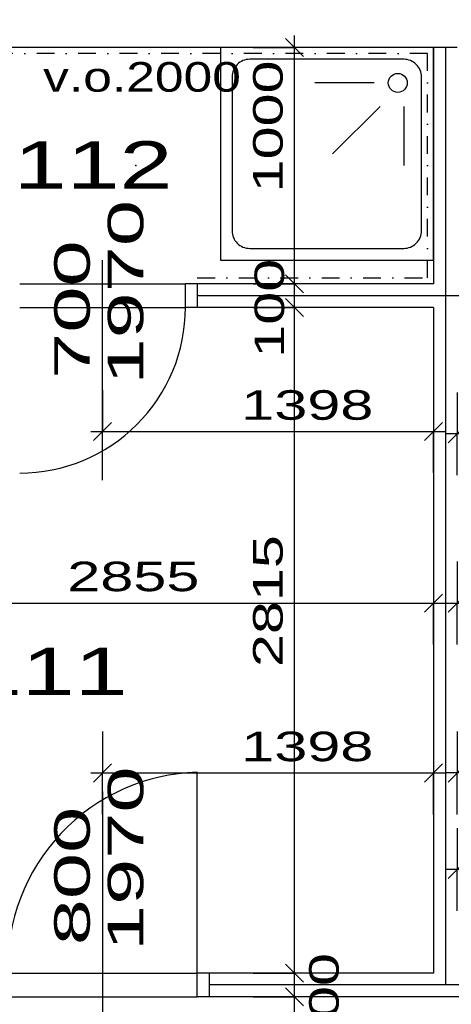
# Model space of a CAD drawing. Extents: x -196363 to 396902, y -489949 to -260582.
# Tile 183 of 256: x 217773 to 219595, y -380715 to -376551. Entities that reach past the tile are written whole.
import ezdxf

# ---------------------------------------------------------------- set-up
doc = ezdxf.new("R2010")
doc.units = 0
doc.header["$MEASUREMENT"] = 0
doc.linetypes.add('DOTDASH', pattern=[1, 0.3, -0.2, 0, -0.2, 0.3])
for name, color, linetype in [('dvere', 1, 'Continuous'), ('koty', 1, 'Continuous'), ('navrh', 2, 'Continuous'), ('noszdiv', 1, 'Continuous'), ('obklady', 14, 'Continuous'), ('popdver', 6, 'Continuous'), ('srafy', 8, 'Continuous'), ('zarpred', 5, 'Continuous')]:
    doc.layers.add(name, color=color, linetype=linetype)
doc.styles.add('SPIRITTXTSTYLE1', font='ROMAN')
doc.styles.add('SPIRITTXTSTYLE2', font='txt')
doc.linetypes.add('TEPIZL3', pattern='A,0,-1,[9,dur+dsp vaclavov.shx,S=0.005714,R=0,X=-1,Y=0],0', length=1)
doc.dimstyles.new('SPIRITSTYLE26', dxfattribs={"dimtxt": 125, "dimasz": 12.7, "dimexe": 175, "dimexo": -175, "dimgap": 50, "dimtad": 1, "dimdec": 3, "dimzin": 0, "dimdsep": 46, "dimlunit": 7, "dimtxsty": 'SPIRITTXTSTYLE1', "dimblk1": '_TICKMARKS26', "dimblk2": '_TICKMARKS26', "dimsah": 1, "dimcen": 0.09, "dimdle": 50, "dimclrd": 1, "dimclre": 1, "dimclrt": 1, "dimadec": 0, "dimazin": 0, "dimtfac": 1, "dimtdec": 4, "dimtofl": 0, "dimtmove": 1, "dimatfit": 0, "dimfxl": 0, "dimtolj": 1, "dimtzin": 0, "dimarcsym": 0})
doc.dimstyles.new('SPIRITSTYLE539', dxfattribs={"dimtxt": 125, "dimasz": 12.7, "dimexe": 175, "dimexo": 2259.282471, "dimgap": 50, "dimtad": 1, "dimdec": 3, "dimzin": 0, "dimdsep": 46, "dimlunit": 7, "dimtxsty": 'SPIRITTXTSTYLE1', "dimblk1": '_TICKMARKS539', "dimblk2": '_TICKMARKS539', "dimsah": 1, "dimcen": 0.09, "dimdle": 50, "dimclrd": 1, "dimclre": 1, "dimclrt": 1, "dimadec": 0, "dimazin": 0, "dimtfac": 1, "dimtdec": 4, "dimtofl": 0, "dimtmove": 1, "dimatfit": 0, "dimfxl": 0, "dimtolj": 1, "dimtzin": 0, "dimarcsym": 0})
doc.dimstyles.new('SPIRITSTYLE620', dxfattribs={"dimtxt": 125, "dimasz": 12.7, "dimexe": 175, "dimexo": 1050.326782, "dimgap": 50, "dimtad": 1, "dimdec": 3, "dimzin": 0, "dimdsep": 46, "dimlunit": 7, "dimtxsty": 'SPIRITTXTSTYLE1', "dimblk1": '_TICKMARKS620', "dimblk2": '_TICKMARKS620', "dimsah": 1, "dimcen": 0.09, "dimdle": 50, "dimclrd": 1, "dimclre": 1, "dimclrt": 1, "dimadec": 0, "dimazin": 0, "dimtfac": 1, "dimtdec": 4, "dimtofl": 0, "dimtmove": 1, "dimatfit": 0, "dimfxl": 0, "dimtolj": 1, "dimtzin": 0, "dimarcsym": 0})
doc.dimstyles.new('SPIRITSTYLE622', dxfattribs={"dimtxt": 125, "dimasz": 12.7, "dimexe": 175, "dimexo": 193.572861, "dimgap": 50, "dimtad": 1, "dimdec": 3, "dimzin": 0, "dimdsep": 46, "dimlunit": 7, "dimtxsty": 'SPIRITTXTSTYLE1', "dimblk1": '_TICKMARKS622', "dimblk2": '_TICKMARKS622', "dimsah": 1, "dimcen": 0.09, "dimdle": 50, "dimclrd": 1, "dimclre": 1, "dimclrt": 1, "dimadec": 0, "dimazin": 0, "dimtfac": 1, "dimtdec": 4, "dimtofl": 0, "dimtmove": 1, "dimatfit": 0, "dimfxl": 0, "dimtolj": 1, "dimtzin": 0, "dimarcsym": 0})
doc.dimstyles.new('SPIRITSTYLE641', dxfattribs={"dimtxt": 125, "dimasz": 12.7, "dimexe": 175, "dimexo": -61.096878, "dimgap": 50, "dimtad": 1, "dimdec": 3, "dimzin": 0, "dimdsep": 46, "dimlunit": 7, "dimtxsty": 'SPIRITTXTSTYLE1', "dimblk1": '_TICKMARKS641', "dimblk2": '_TICKMARKS641', "dimsah": 1, "dimcen": 0.09, "dimdle": 50, "dimclrd": 1, "dimclre": 1, "dimclrt": 1, "dimadec": 0, "dimazin": 0, "dimtfac": 1, "dimtdec": 4, "dimtofl": 0, "dimtmove": 1, "dimatfit": 0, "dimfxl": 0, "dimtolj": 1, "dimtzin": 0, "dimarcsym": 0})
doc.dimstyles.new('SPIRITSTYLE642', dxfattribs={"dimtxt": 125, "dimasz": 12.7, "dimexe": 175, "dimexo": 116.926369, "dimgap": 50, "dimtad": 1, "dimdec": 3, "dimzin": 0, "dimdsep": 46, "dimlunit": 7, "dimtxsty": 'SPIRITTXTSTYLE1', "dimblk1": '_TICKMARKS642', "dimblk2": '_TICKMARKS642', "dimsah": 1, "dimcen": 0.09, "dimdle": 50, "dimclrd": 1, "dimclre": 1, "dimclrt": 1, "dimadec": 0, "dimazin": 0, "dimtfac": 1, "dimtdec": 4, "dimtofl": 0, "dimtmove": 1, "dimatfit": 0, "dimfxl": 0, "dimtolj": 1, "dimtzin": 0, "dimarcsym": 0})
doc.dimstyles.new('SPIRITSTYLE644', dxfattribs={"dimtxt": 125, "dimasz": 12.7, "dimexe": 175, "dimexo": -103.0168, "dimgap": 50, "dimtad": 1, "dimdec": 3, "dimzin": 0, "dimdsep": 46, "dimlunit": 7, "dimtxsty": 'SPIRITTXTSTYLE1', "dimblk1": '_TICKMARKS644', "dimblk2": '_TICKMARKS644', "dimsah": 1, "dimcen": 0.09, "dimdle": 50, "dimclrd": 1, "dimclre": 1, "dimclrt": 1, "dimadec": 0, "dimazin": 0, "dimtfac": 1, "dimtdec": 4, "dimtofl": 0, "dimtmove": 1, "dimatfit": 0, "dimfxl": 0, "dimtolj": 1, "dimtzin": 0, "dimarcsym": 0})
doc.dimstyles.new('SPIRITSTYLE645', dxfattribs={"dimtxt": 125, "dimasz": 12.7, "dimexe": 175, "dimexo": 349.668762, "dimgap": 50, "dimtad": 1, "dimdec": 3, "dimzin": 0, "dimdsep": 46, "dimlunit": 7, "dimtxsty": 'SPIRITTXTSTYLE1', "dimblk1": '_TICKMARKS645', "dimblk2": '_TICKMARKS645', "dimsah": 1, "dimcen": 0.09, "dimdle": 50, "dimclrd": 1, "dimclre": 1, "dimclrt": 1, "dimadec": 0, "dimazin": 0, "dimtfac": 1, "dimtdec": 4, "dimtofl": 0, "dimtmove": 1, "dimatfit": 0, "dimfxl": 0, "dimtolj": 1, "dimtzin": 0, "dimarcsym": 0})

# ---------------------------------------------------------------- blocks, each defined once
blk = doc.blocks.new('_TICKMARKS539')
at = {"color": 1, "linetype": 'Continuous'}
blk.add_line((-3, -3), (3, 3), dxfattribs=at)
blk = doc.blocks.new('*D1352')
at = {"color": 1, "linetype": 'Continuous', "ltscale": 300}
for p, q in [((217005.34375, -374058.65625, 1723.800049), (217005.34375, -374233.65625, 1723.800049)), ((219520.34375, -374058.65625, 1723.800049), (219520.34375, -374233.65625, 1723.800049)), ((216955.34375, -374233.65625, 1723.800049), (219570.34375, -374233.65625, 1723.800049)), ((217005.34375, -374408.65625, 1723.800049), (217005.34375, -374233.65625, 1723.800049)), ((219520.34375, -374408.65625, 1723.800049), (219520.34375, -374233.65625, 1723.800049))]:
    blk.add_line(p, q, dxfattribs=at)
at = {"color": 1, "linetype": 'Continuous', "ltscale": 300, "xscale": 12.69999980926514, "yscale": 12.69999980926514, "zscale": 12.69999980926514, "rotation": 180.0000050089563}
blk.add_blockref('_TICKMARKS539', (217005.34375, -374233.65625, 1723.800049), dxfattribs=at)
at = {"color": 1, "linetype": 'Continuous', "ltscale": 300, "xscale": 12.69999980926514, "yscale": 12.69999980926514, "zscale": 12.69999980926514}
blk.add_blockref('_TICKMARKS539', (219520.34375, -374233.65625, 1723.800049), dxfattribs=at)
at = {"color": 1, "linetype": 'Continuous', "ltscale": 300, "style": 'SPIRITTXTSTYLE1', "width": 1.5}
blk.add_text('2515', height=125, dxfattribs=at).set_placement((218149.765625, -374183.6875, 1723.800049))
blk = doc.blocks.new('*D1353')
at = {"color": 1, "linetype": 'Continuous', "ltscale": 300}
for p, q in [((219520.34375, -374058.65625, 1723.800049), (219520.34375, -374233.65625, 1723.800049)), ((219620.328125, -374058.65625, 1723.800049), (219620.328125, -374233.65625, 1723.800049)), ((219470.34375, -374233.65625, 1723.800049), (219670.34375, -374233.65625, 1723.800049)), ((219520.34375, -374408.65625, 1723.800049), (219520.34375, -374233.65625, 1723.800049)), ((219620.328125, -374408.65625, 1723.800049), (219620.328125, -374233.65625, 1723.800049))]:
    blk.add_line(p, q, dxfattribs=at)
at = {"color": 1, "linetype": 'Continuous', "ltscale": 300, "xscale": 12.69999980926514, "yscale": 12.69999980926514, "zscale": 12.69999980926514, "rotation": 180.0000050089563}
blk.add_blockref('_TICKMARKS539', (219520.34375, -374233.65625, 1723.800049), dxfattribs=at)
at = {"color": 1, "linetype": 'Continuous', "ltscale": 300, "xscale": 12.69999980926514, "yscale": 12.69999980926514, "zscale": 12.69999980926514}
blk.add_blockref('_TICKMARKS539', (219620.328125, -374233.65625, 1723.800049), dxfattribs=at)
at = {"color": 1, "linetype": 'Continuous', "ltscale": 300, "style": 'SPIRITTXTSTYLE1', "width": 1.5}
blk.add_text('100', height=125, dxfattribs=at).set_placement((219339.34375, -374392.71875, 1723.800049))
blk = doc.blocks.new('*D1354')
at = {"color": 1, "linetype": 'Continuous', "ltscale": 300}
for p, q in [((219620.328125, -374058.65625, 1723.800049), (219620.328125, -374233.65625, 1723.800049)), ((221420.328125, -374058.65625, 1723.800049), (221420.328125, -374233.65625, 1723.800049)), ((219570.328125, -374233.65625, 1723.800049), (221470.34375, -374233.65625, 1723.800049)), ((219620.328125, -374408.65625, 1723.800049), (219620.328125, -374233.65625, 1723.800049)), ((221420.328125, -374408.65625, 1723.800049), (221420.328125, -374233.65625, 1723.800049))]:
    blk.add_line(p, q, dxfattribs=at)
at = {"color": 1, "linetype": 'Continuous', "ltscale": 300, "xscale": 12.69999980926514, "yscale": 12.69999980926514, "zscale": 12.69999980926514, "rotation": 180.0000050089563}
blk.add_blockref('_TICKMARKS539', (219620.328125, -374233.65625, 1723.800049), dxfattribs=at)
at = {"color": 1, "linetype": 'Continuous', "ltscale": 300, "xscale": 12.69999980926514, "yscale": 12.69999980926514, "zscale": 12.69999980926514}
blk.add_blockref('_TICKMARKS539', (221420.328125, -374233.65625, 1723.800049), dxfattribs=at)
at = {"color": 1, "linetype": 'Continuous', "ltscale": 300, "style": 'SPIRITTXTSTYLE1', "width": 1.5}
blk.add_text('1800', height=125, dxfattribs=at).set_placement((220407.234375, -374183.6875, 1723.800049))
blk = doc.blocks.new('_TICKMARKS26')
at = {"color": 1, "linetype": 'Continuous'}
blk.add_line((-3, -3), (3, 3), dxfattribs=at)
blk = doc.blocks.new('*D1462')
at = {"color": 1, "linetype": 'Continuous', "ltscale": 300}
for p, q in [((218933.34375, -382032.9375, 1723.800049), (218933.34375, -380632.90625, 1723.800049)), ((218758.34375, -380682.9375, 1723.800049), (218933.34375, -380682.9375, 1723.800049)), ((219108.34375, -380682.9375, 1723.800049), (218933.34375, -380682.9375, 1723.800049)), ((218758.34375, -381982.9375, 1723.800049), (218933.34375, -381982.9375, 1723.800049)), ((219108.34375, -381982.9375, 1723.800049), (218933.34375, -381982.9375, 1723.800049))]:
    blk.add_line(p, q, dxfattribs=at)
at = {"color": 1, "linetype": 'Continuous', "ltscale": 300, "xscale": 12.69999980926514, "yscale": 12.69999980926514, "zscale": 12.69999980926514}
for p, rotation in [((218933.34375, -380682.9375, 1723.800049), 90.00000250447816), ((218933.34375, -381982.9375, 1723.800049), 270.0000006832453)]:
    blk.add_blockref('_TICKMARKS26', p, dxfattribs=dict(at, rotation=rotation))
at = {"color": 1, "linetype": 'Continuous', "ltscale": 300, "style": 'SPIRITTXTSTYLE1', "width": 1.5}
blk.add_text('1300', height=125, rotation=90.000002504, dxfattribs=at).set_placement((218883.359375, -381446, 1723.800049))
blk = doc.blocks.new('*D1463')
at = {"color": 1, "linetype": 'Continuous', "ltscale": 300}
for p, q in [((218933.34375, -380732.9375, 1723.80005), (218933.34375, -380532.9375, 1723.80005)), ((218758.34375, -380582.9375, 1723.80005), (218933.34375, -380582.9375, 1723.80005)), ((219108.34375, -380582.9375, 1723.80005), (218933.34375, -380582.9375, 1723.80005)), ((218758.34375, -380682.9375, 1723.80005), (218933.34375, -380682.9375, 1723.80005)), ((219108.34375, -380682.9375, 1723.80005), (218933.34375, -380682.9375, 1723.80005))]:
    blk.add_line(p, q, dxfattribs=at)
at = {"color": 1, "linetype": 'Continuous', "ltscale": 300, "xscale": 12.69999980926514, "yscale": 12.69999980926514, "zscale": 12.69999980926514}
for p, rotation in [((218933.34375, -380582.9375, 1723.80005), 90.00000250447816), ((218933.34375, -380682.9375, 1723.80005), 270.0000006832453)]:
    blk.add_blockref('_TICKMARKS26', p, dxfattribs=dict(at, rotation=rotation))
at = {"color": 1, "linetype": 'Continuous', "ltscale": 300, "style": 'SPIRITTXTSTYLE1', "width": 1.5}
blk.add_text('100', height=125, rotation=90.0000025, dxfattribs=at).set_placement((219120, -380916.375, 1723.80005))
blk = doc.blocks.new('*D1464')
at = {"color": 1, "linetype": 'Continuous', "ltscale": 300}
for p, q in [((218933.34375, -380632.9375, 1723.800049), (218933.34375, -377717.90625, 1723.800049)), ((218758.34375, -377767.9375, 1723.800049), (218933.34375, -377767.9375, 1723.800049)), ((219108.34375, -377767.9375, 1723.800049), (218933.34375, -377767.9375, 1723.800049)), ((218758.34375, -380582.9375, 1723.800049), (218933.34375, -380582.9375, 1723.800049)), ((219108.34375, -380582.9375, 1723.800049), (218933.34375, -380582.9375, 1723.800049))]:
    blk.add_line(p, q, dxfattribs=at)
at = {"color": 1, "linetype": 'Continuous', "ltscale": 300, "xscale": 12.69999980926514, "yscale": 12.69999980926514, "zscale": 12.69999980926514}
for p, rotation in [((218933.34375, -377767.9375, 1723.800049), 90.00000250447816), ((218933.34375, -380582.9375, 1723.800049), 270.0000006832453)]:
    blk.add_blockref('_TICKMARKS26', p, dxfattribs=dict(at, rotation=rotation))
at = {"color": 1, "linetype": 'Continuous', "ltscale": 300, "style": 'SPIRITTXTSTYLE1', "width": 1.5}
blk.add_text('2815', height=125, rotation=90.000002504, dxfattribs=at).set_placement((218883.359375, -379288.5, 1723.800049))
blk = doc.blocks.new('*D1465')
at = {"color": 1, "linetype": 'Continuous', "ltscale": 300}
for p, q in [((218933.34375, -377817.9375, 1723.80005), (218933.34375, -377617.9375, 1723.80005)), ((218758.34375, -377667.9375, 1723.80005), (218933.34375, -377667.9375, 1723.80005)), ((219108.34375, -377667.9375, 1723.80005), (218933.34375, -377667.9375, 1723.80005)), ((218758.34375, -377767.9375, 1723.80005), (218933.34375, -377767.9375, 1723.80005)), ((219108.34375, -377767.9375, 1723.80005), (218933.34375, -377767.9375, 1723.80005))]:
    blk.add_line(p, q, dxfattribs=at)
at = {"color": 1, "linetype": 'Continuous', "ltscale": 300, "xscale": 12.69999980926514, "yscale": 12.69999980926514, "zscale": 12.69999980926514}
for p, rotation in [((218933.34375, -377667.9375, 1723.80005), 90.00000250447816), ((218933.34375, -377767.9375, 1723.80005), 270.0000006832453)]:
    blk.add_blockref('_TICKMARKS26', p, dxfattribs=dict(at, rotation=rotation))
at = {"color": 1, "linetype": 'Continuous', "ltscale": 300, "style": 'SPIRITTXTSTYLE1', "width": 1.5}
blk.add_text('100', height=125, rotation=90.0000025, dxfattribs=at).set_placement((218889.46875, -377980.1875, 1723.80005))
blk = doc.blocks.new('*D1466')
at = {"color": 1, "linetype": 'Continuous', "ltscale": 300}
for p, q in [((218933.34375, -377717.9375, 1723.800049), (218933.34375, -376617.9375, 1723.800049)), ((218758.34375, -376667.9375, 1723.800049), (218933.34375, -376667.9375, 1723.800049)), ((219108.34375, -376667.9375, 1723.800049), (218933.34375, -376667.9375, 1723.800049)), ((218758.34375, -377667.9375, 1723.800049), (218933.34375, -377667.9375, 1723.800049)), ((219108.34375, -377667.9375, 1723.800049), (218933.34375, -377667.9375, 1723.800049))]:
    blk.add_line(p, q, dxfattribs=at)
at = {"color": 1, "linetype": 'Continuous', "ltscale": 300, "xscale": 12.69999980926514, "yscale": 12.69999980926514, "zscale": 12.69999980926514}
for p, rotation in [((218933.34375, -376667.9375, 1723.800049), 90.00000250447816), ((218933.34375, -377667.9375, 1723.800049), 270.0000006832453)]:
    blk.add_blockref('_TICKMARKS26', p, dxfattribs=dict(at, rotation=rotation))
at = {"color": 1, "linetype": 'Continuous', "ltscale": 300, "style": 'SPIRITTXTSTYLE1', "width": 1.5}
blk.add_text('1000', height=125, rotation=90.000002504, dxfattribs=at).set_placement((218883.359375, -377281, 1723.800049))
blk = doc.blocks.new('_TICKMARKS620')
at = {"color": 1, "linetype": 'Continuous'}
blk.add_line((-3, -3), (3, 3), dxfattribs=at)
blk = doc.blocks.new('*D1527')
at = {"color": 1, "linetype": 'Continuous', "ltscale": 300}
for p, q in [((216665.328125, -378842.59375, 1723.800049), (216665.328125, -379017.59375, 1723.800049)), ((219520.34375, -378842.59375, 1723.800049), (219520.34375, -379017.59375, 1723.800049)), ((216615.3125, -379017.59375, 1723.800049), (219570.34375, -379017.59375, 1723.800049)), ((216665.328125, -379192.59375, 1723.800049), (216665.328125, -379017.59375, 1723.800049)), ((219520.34375, -379192.59375, 1723.800049), (219520.34375, -379017.59375, 1723.800049))]:
    blk.add_line(p, q, dxfattribs=at)
at = {"color": 1, "linetype": 'Continuous', "ltscale": 300, "xscale": 12.69999980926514, "yscale": 12.69999980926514, "zscale": 12.69999980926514, "rotation": 180.0000050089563}
blk.add_blockref('_TICKMARKS620', (216665.328125, -379017.59375, 1723.800049), dxfattribs=at)
at = {"color": 1, "linetype": 'Continuous', "ltscale": 300, "xscale": 12.69999980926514, "yscale": 12.69999980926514, "zscale": 12.69999980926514}
blk.add_blockref('_TICKMARKS620', (219520.34375, -379017.59375, 1723.800049), dxfattribs=at)
at = {"color": 1, "linetype": 'Continuous', "ltscale": 300, "style": 'SPIRITTXTSTYLE1', "width": 1.5}
blk.add_text('2855', height=125, dxfattribs=at).set_placement((217973.796875, -378967.59375, 1723.800049))
blk = doc.blocks.new('*D1529')
at = {"color": 1, "linetype": 'Continuous', "ltscale": 300}
for p, q in [((219520.34375, -378842.59375, 1723.800049), (219520.34375, -379017.59375, 1723.800049)), ((219620.328125, -378842.59375, 1723.800049), (219620.328125, -379017.59375, 1723.800049)), ((219470.34375, -379017.59375, 1723.800049), (219670.34375, -379017.59375, 1723.800049)), ((219520.34375, -379192.59375, 1723.800049), (219520.34375, -379017.59375, 1723.800049)), ((219620.328125, -379192.59375, 1723.800049), (219620.328125, -379017.59375, 1723.800049))]:
    blk.add_line(p, q, dxfattribs=at)
at = {"color": 1, "linetype": 'Continuous', "ltscale": 300, "xscale": 12.69999980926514, "yscale": 12.69999980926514, "zscale": 12.69999980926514, "rotation": 180.0000050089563}
blk.add_blockref('_TICKMARKS26', (219520.34375, -379017.59375, 1723.800049), dxfattribs=at)
at = {"color": 1, "linetype": 'Continuous', "ltscale": 300, "xscale": 12.69999980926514, "yscale": 12.69999980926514, "zscale": 12.69999980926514}
blk.add_blockref('_TICKMARKS26', (219620.328125, -379017.59375, 1723.800049), dxfattribs=at)
at = {"color": 1, "linetype": 'Continuous', "ltscale": 300, "style": 'SPIRITTXTSTYLE1', "width": 1.5}
blk.add_text('100', height=125, dxfattribs=at).set_placement((219651.984375, -379189.25, 1723.800049))
blk = doc.blocks.new('_TICKMARKS622')
at = {"color": 1, "linetype": 'Continuous'}
blk.add_line((-3, -3), (3, 3), dxfattribs=at)
blk = doc.blocks.new('*D1531')
at = {"color": 1, "linetype": 'Continuous', "ltscale": 300}
for p, q in [((219620.328125, -379561.46875, 1723.800049), (219620.328125, -379736.46875, 1723.800049)), ((220670.34375, -379561.46875, 1723.800049), (220670.34375, -379736.46875, 1723.800049)), ((220720.34375, -379736.46875, 1723.800049), (219570.328125, -379736.46875, 1723.800049)), ((219620.328125, -379911.46875, 1723.800049), (219620.328125, -379736.46875, 1723.800049)), ((220670.34375, -379911.46875, 1723.800049), (220670.34375, -379736.46875, 1723.800049))]:
    blk.add_line(p, q, dxfattribs=at)
at = {"color": 1, "linetype": 'Continuous', "ltscale": 300, "xscale": 12.69999980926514, "yscale": 12.69999980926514, "zscale": 12.69999980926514}
for p, rotation in [((219620.328125, -379736.46875, 1723.800049), 180.0000050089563), ((220670.34375, -379736.46875, 1723.800049), 360.0000100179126)]:
    blk.add_blockref('_TICKMARKS622', p, dxfattribs=dict(at, rotation=rotation))
at = {"color": 1, "linetype": 'Continuous', "ltscale": 300, "style": 'SPIRITTXTSTYLE1', "width": 1.5}
blk.add_text('1050', height=125, rotation=360.000010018, dxfattribs=at).set_placement((220032.234375, -379686.5, 1723.800049))
blk = doc.blocks.new('_TICKMARKS641')
at = {"color": 1, "linetype": 'Continuous'}
blk.add_line((-3, -3), (3, 3), dxfattribs=at)
blk = doc.blocks.new('*D1567')
at = {"color": 1, "linetype": 'Continuous', "ltscale": 300}
for p, q in [((218122.828125, -379561.46875, 1723.800049), (218122.828125, -379736.46875, 1723.800049)), ((219520.34375, -379561.46875, 1723.800049), (219520.34375, -379736.46875, 1723.800049)), ((218072.8125, -379736.46875, 1723.800049), (219570.34375, -379736.46875, 1723.800049)), ((218122.828125, -379911.46875, 1723.800049), (218122.828125, -379736.46875, 1723.800049)), ((219520.34375, -379911.46875, 1723.800049), (219520.34375, -379736.46875, 1723.800049))]:
    blk.add_line(p, q, dxfattribs=at)
at = {"color": 1, "linetype": 'Continuous', "ltscale": 300, "xscale": 12.69999980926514, "yscale": 12.69999980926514, "zscale": 12.69999980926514, "rotation": 180.0000050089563}
blk.add_blockref('_TICKMARKS641', (218122.828125, -379736.46875, 1723.800049), dxfattribs=at)
at = {"color": 1, "linetype": 'Continuous', "ltscale": 300, "xscale": 12.69999980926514, "yscale": 12.69999980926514, "zscale": 12.69999980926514}
blk.add_blockref('_TICKMARKS641', (219520.34375, -379736.46875, 1723.800049), dxfattribs=at)
at = {"color": 1, "linetype": 'Continuous', "ltscale": 300, "style": 'SPIRITTXTSTYLE1', "width": 1.5}
blk.add_text('1398', height=125, dxfattribs=at).set_placement((218708.515625, -379686.5, 1723.800049))
blk = doc.blocks.new('_TICKMARKS642')
at = {"color": 1, "linetype": 'Continuous'}
blk.add_line((-3, -3), (3, 3), dxfattribs=at)
blk = doc.blocks.new('*D1568')
at = {"color": 1, "linetype": 'Continuous', "ltscale": 300}
for p, q in [((219620.328125, -379969.21875, 1723.800049), (219620.328125, -380144.21875, 1723.800049)), ((220120.3125, -379969.21875, 1723.800049), (220120.3125, -380144.21875, 1723.800049)), ((220170.328125, -380144.21875, 1723.800049), (219570.328125, -380144.21875, 1723.800049)), ((219620.328125, -380319.21875, 1723.800049), (219620.328125, -380144.21875, 1723.800049)), ((220120.3125, -380319.21875, 1723.800049), (220120.3125, -380144.21875, 1723.800049))]:
    blk.add_line(p, q, dxfattribs=at)
at = {"color": 1, "linetype": 'Continuous', "ltscale": 300, "xscale": 12.69999980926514, "yscale": 12.69999980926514, "zscale": 12.69999980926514}
for p, rotation in [((219620.328125, -380144.21875, 1723.800049), 180.0000050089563), ((220120.3125, -380144.21875, 1723.800049), 360.0000100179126)]:
    blk.add_blockref('_TICKMARKS642', p, dxfattribs=dict(at, rotation=rotation))
at = {"color": 1, "linetype": 'Continuous', "ltscale": 300, "style": 'SPIRITTXTSTYLE1', "width": 1.5}
blk.add_text('500', height=125, rotation=360.000010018, dxfattribs=at).set_placement((219781.046875, -380094.21875, 1723.800049))
blk = doc.blocks.new('_TICKMARKS644')
at = {"color": 1, "linetype": 'Continuous'}
blk.add_line((-3, -3), (3, 3), dxfattribs=at)
blk = doc.blocks.new('*D1570')
at = {"color": 1, "linetype": 'Continuous', "ltscale": 300}
for p, q in [((219620.328125, -378127.15625, 1723.800049), (219620.328125, -378302.15625, 1723.800049)), ((220120.34375, -378127.15625, 1723.800049), (220120.34375, -378302.15625, 1723.800049)), ((220170.34375, -378302.15625, 1723.800049), (219570.328125, -378302.15625, 1723.800049)), ((219620.328125, -378477.15625, 1723.800049), (219620.328125, -378302.15625, 1723.800049)), ((220120.34375, -378477.15625, 1723.800049), (220120.34375, -378302.15625, 1723.800049))]:
    blk.add_line(p, q, dxfattribs=at)
at = {"color": 1, "linetype": 'Continuous', "ltscale": 300, "xscale": 12.69999980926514, "yscale": 12.69999980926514, "zscale": 12.69999980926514}
for p, rotation in [((219620.328125, -378302.15625, 1723.800049), 180.0000050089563), ((220120.34375, -378302.15625, 1723.800049), 360.0000100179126)]:
    blk.add_blockref('_TICKMARKS644', p, dxfattribs=dict(at, rotation=rotation))
at = {"color": 1, "linetype": 'Continuous', "ltscale": 300, "style": 'SPIRITTXTSTYLE1', "width": 1.5}
blk.add_text('500', height=125, rotation=360.000010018, dxfattribs=at).set_placement((219781.046875, -378252.15625, 1723.800049))
blk = doc.blocks.new('_TICKMARKS645')
at = {"color": 1, "linetype": 'Continuous'}
blk.add_line((-3, -3), (3, 3), dxfattribs=at)
blk = doc.blocks.new('*D1571')
at = {"color": 1, "linetype": 'Continuous', "ltscale": 300}
for p, q in [((218122.828125, -378117.59375, 1723.800049), (218122.828125, -378292.59375, 1723.800049)), ((219520.34375, -378117.59375, 1723.800049), (219520.34375, -378292.59375, 1723.800049)), ((218072.8125, -378292.59375, 1723.800049), (219570.34375, -378292.59375, 1723.800049)), ((218122.828125, -378467.59375, 1723.800049), (218122.828125, -378292.59375, 1723.800049)), ((219520.34375, -378467.59375, 1723.800049), (219520.34375, -378292.59375, 1723.800049))]:
    blk.add_line(p, q, dxfattribs=at)
at = {"color": 1, "linetype": 'Continuous', "ltscale": 300, "xscale": 12.69999980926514, "yscale": 12.69999980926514, "zscale": 12.69999980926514, "rotation": 180.0000050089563}
blk.add_blockref('_TICKMARKS645', (218122.828125, -378292.59375, 1723.800049), dxfattribs=at)
at = {"color": 1, "linetype": 'Continuous', "ltscale": 300, "xscale": 12.69999980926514, "yscale": 12.69999980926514, "zscale": 12.69999980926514}
blk.add_blockref('_TICKMARKS645', (219520.34375, -378292.59375, 1723.800049), dxfattribs=at)
at = {"color": 1, "linetype": 'Continuous', "ltscale": 300, "style": 'SPIRITTXTSTYLE1', "width": 1.5}
blk.add_text('1398', height=125, dxfattribs=at).set_placement((218708.515625, -378242.625, 1723.800049))

msp = doc.modelspace()

# ---------------------------------------------------------------- linework, layer by layer
at = {"layer": 'dvere', "color": 1, "linetype": 'Continuous', "ltscale": 300}
for p, q in [((217772.82812, -377667.9375), (218472.8125, -377667.9375)), ((217772.82812, -377767.9375), (218472.8125, -377767.9375))]:
    msp.add_line(p, q, dxfattribs=at)
at = {"layer": 'dvere', "color": 1, "linetype": 'Continuous', "ltscale": 304.799988}
for p, q in [((218522.82812, -377667.9375), (218522.82812, -377767.9375)), ((218572.82812, -380582.65625), (218572.82812, -380682.65625))]:
    msp.add_line(p, q, dxfattribs=at)
at = {"layer": 'dvere', "color": 7, "linetype": 'Continuous', "ltscale": 300}
msp.add_line((218522.82812, -380582.9375, 900), (218522.82812, -379732.9375, 900), dxfattribs=at)
at = {"layer": 'dvere', "color": 1, "linetype": 'Continuous', "ltscale": 330}
for p, q in [((217722.82812, -380582.65625), (218522.82812, -380582.65625)), ((217722.82812, -380682.65625), (218522.82812, -380682.65625))]:
    msp.add_line(p, q, dxfattribs=at)
at = {"layer": 'dvere', "color": 7, "linetype": 'Continuous', "ltscale": 300}
for centre, radius, start, end in [((217772.82812, -377767.9375, 900), 699.98828, 270.00000068, 360.00001002), ((218547.82812, -380557.9375, 900), 825.38269, 91.73591557, 181.73592491)]:
    msp.add_arc(centre, radius, start, end, dxfattribs=at)
for p in [(218122.82812, -377767.9375, 900), (218122.82812, -380582.9375, 900)]:
    msp.add_point(p, dxfattribs=at)
at = {"layer": 'dvere', "color": 15, "linetype": 'Continuous', "ltscale": 250}
for p in [(218122.82812, -377767.9375), (218122.82812, -380682.65625)]:
    msp.add_point(p, dxfattribs=at)
at = {"layer": 'navrh', "color": 2, "linetype": 'Continuous', "ltscale": 300}
for p, q in [((219520.34375, -376667.9375, 900), (219520.34375, -377667.9375, 900)), ((219520.34375, -377667.9375, 900), (218472.8125, -377667.9375, 900)), ((218472.8125, -377767.9375, 900), (218472.8125, -377667.9375, 900)), ((219520.34375, -377767.9375, 900), (218472.8125, -377767.9375, 900)), ((219520.34375, -377767.9375, 900), (219520.34375, -380582.9375, 900)), ((218522.82812, -380682.9375, 900), (218522.82812, -380582.9375, 900)), ((219520.34375, -380582.9375, 900), (218522.82812, -380582.9375, 900)), ((219770.32812, -380682.9375, 900), (218522.82812, -380682.9375, 900))]:
    msp.add_line(p, q, dxfattribs=at)
at = {"layer": 'noszdiv', "color": 1, "linetype": 'Continuous', "ltscale": 300}
for p, q in [((219520.34375, -376667.9375, 900), (217005.34375, -376667.9375, 900)), ((219620.32812, -376667.9375, 900), (219520.34375, -376667.9375, 900))]:
    msp.add_line(p, q, dxfattribs=at)
at = {"layer": 'obklady', "color": 14, "linetype": 'DOTDASH', "ltscale": 250}
for p, q in [((219495.34375, -376692.9375, 4347.59961), (217030.34375, -376692.9375, 4347.59961)), ((219495.34375, -377642.9375, 4347.59961), (219495.34375, -376692.9375, 4347.59961)), ((218522.82812, -377642.9375, 4347.59961), (219495.34375, -377642.9375, 4347.59961))]:
    msp.add_line(p, q, dxfattribs=at)
msp.add_point((218262.84375, -377167.9375, 4347.59961), dxfattribs=at)
at = {"layer": 'popdver', "color": 6, "linetype": 'Continuous', "ltscale": 250}
for p, q in [((218122.82812, -378498.5625), (218122.82812, -377567.6875)), ((218122.82812, -379814.8125), (218122.82812, -380783.1875))]:
    msp.add_line(p, q, dxfattribs=at)
at = {"layer": 'popdver', "color": 6, "linetype": 'Continuous', "ltscale": 304.799988}
for p in [(218122.82812, -377767.9375), (218122.82812, -380582.9375)]:
    msp.add_point(p, dxfattribs=at)
at = {"layer": 'popdver', "color": 6, "linetype": 'Continuous', "ltscale": 250}
for p in [(218122.82812, -377767.9375), (218122.82812, -380582.9375)]:
    msp.add_point(p, dxfattribs=at)
at = {"layer": 'srafy', "color": 8, "linetype": 'TEPIZL3', "ltscale": 30}
for p, q in [((219570.32812, -376667.9375, 900), (219570.32812, -380632.90625, 900)), ((219720.34375, -377717.90625, 900), (218522.82812, -377717.90625, 900)), ((219720.3125, -380632.90625, 900), (218572.82812, -380632.90625, 900))]:
    msp.add_line(p, q, dxfattribs=at)
at = {"layer": 'zarpred', "color": 5, "linetype": 'Continuous', "ltscale": 0.00079375}
for p, q in [((219269.32812, -376817.9375), (219019.34375, -376817.9375)), ((219294.32812, -376917.9375), (219094.32812, -377117.9375)), ((219394.34375, -376917.9375), (219394.34375, -377167.9375))]:
    msp.add_line(p, q, dxfattribs=at)
msp.add_lwpolyline([(219520.34375, -376667.9375), (218620.35938, -376667.9375), (218620.35938, -377567.9375), (219520.34375, -377567.9375)], close=True, dxfattribs=at)
msp.add_lwpolyline([(219394.34375, -376717.9375), (218744.32812, -376717.9375, 0.4142139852), (218669.34375, -376792.9375), (218669.34375, -377442.9375, 0.4142139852), (218744.32812, -377517.9375), (219394.34375, -377517.9375, 0.4142139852), (219469.34375, -377442.9375), (219469.34375, -376792.9375, 0.4142139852)], format="xyb", close=True, dxfattribs=at)
msp.add_circle((219369.32812, -376817.9375), 40, dxfattribs=at)

# ---------------------------------------------------------------- texts
at = {"layer": 'koty', "color": 1, "linetype": 'Continuous', "ltscale": 300, "style": 'SPIRITTXTSTYLE2', "width": 1.5}
for s, p in [('112', (217748.26562, -377264.71875, 1723.80005)), ('111', (217558.71875, -379406.625, 1723.80005))]:
    msp.add_text(s, height=200, dxfattribs=at).set_placement(p)
at = {"layer": 'obklady', "color": 14, "linetype": 'Continuous', "ltscale": 300, "style": 'SPIRITTXTSTYLE1', "width": 1.3}
msp.add_text('v.o.2000', height=125.25, dxfattribs=at).set_placement((217871.59375, -376855.0625, 1723.80005))
at = {"layer": 'popdver', "color": 6, "linetype": 'Continuous', "ltscale": 250, "style": 'SPIRITTXTSTYLE1', "width": 1.75}
for s, p in [('1970', (218294.75, -378093.875)), ('700', (218068.70312, -378069.46875)), ('1970', (218294.75, -380489.65625)), ('800', (218068.70312, -380465.0625))]:
    msp.add_text(s, height=150, rotation=90.0000025, dxfattribs=at).set_placement(p)

# ---------------------------------------------------------------- dimensions: what is measured, and where the dimension line sits
at = {"layer": 'koty', "color": 1, "linetype": 'Continuous', "ltscale": 300}
for base, p1, p2, dimstyle, picture, middle in [((217005.34375, -374233.65625, 1723.80005), (217005.34375, -376667.9375, 1723.80005), (219520.34375, -376667.9375, 1723.80005), 'SPIRITSTYLE539', '*D1352', (218262.84375, -374233.65625, 1723.80005)), ((219670.34375, -374233.65625, 1723.80005), (219620.32812, -376667.9375, 1723.80005), (221420.32812, -376882.90625, 1723.80005), 'SPIRITSTYLE539', '*D1354', (220520.32812, -374233.65625, 1723.80005)), ((218122.82812, -378292.59375, 1723.80005), (218122.82812, -377767.9375, 1723.80005), (219520.34375, -377767.9375, 1723.80005), 'SPIRITSTYLE645', '*D1571', (218821.59375, -378292.59375, 1723.80005)), ((220120.34375, -378302.15625, 1723.80005), (220120.34375, -378374.125, 1723.80005), (219620.32812, -378374.125, 1723.80005), 'SPIRITSTYLE644', '*D1570', (219870.34375, -378302.15625, 1723.80005)), ((216665.32812, -379017.59375, 1723.80005), (216665.32812, -380242.90625, 1723.80005), (219520.34375, -380242.90625, 1723.80005), 'SPIRITSTYLE620', '*D1527', (218092.82812, -379017.59375, 1723.80005)), ((220670.34375, -379736.46875, 1723.80005), (220670.34375, -379367.90625, 1723.80005), (219620.32812, -379367.90625, 1723.80005), 'SPIRITSTYLE622', '*D1531', (220145.32812, -379736.46875, 1723.80005)), ((218122.82812, -379736.46875, 1723.80005), (218122.82812, -379850.375, 1723.80005), (219520.34375, -379850.375, 1723.80005), 'SPIRITSTYLE641', '*D1567', (218821.59375, -379736.46875, 1723.80005)), ((220120.3125, -380144.21875, 1723.80005), (220120.3125, -379852.28125, 1723.80005), (219620.32812, -379852.28125, 1723.80005), 'SPIRITSTYLE642', '*D1568', (219870.34375, -380144.21875, 1723.80005))]:
    dim = msp.add_linear_dim(base=base, p1=p1, p2=p2, dimstyle=dimstyle, dxfattribs=at)
    dim.commit()
    dim.dimension.update_dxf_attribs({"geometry": picture, "text_midpoint": middle})
for base, p1, p2, dimstyle, picture, middle in [((219520.34375, -374233.65625, 1723.80005), (219520.34375, -376667.9375, 1723.80005), (219620.32812, -376667.9375, 1723.80005), 'SPIRITSTYLE539', '*D1353', (219482.1875, -374392.71875)), ((219520.34375, -379017.59375, 1723.80005), (219520.34375, -379017.59375, 1723.80005), (219620.32812, -379017.59375, 1723.80005), 'SPIRITSTYLE26', '*D1529', (219794.82812, -379189.25))]:
    dim = msp.add_linear_dim(base=base, p1=p1, p2=p2, dimstyle=dimstyle, dxfattribs=at)
    dim.commit()
    dim.dimension.update_dxf_attribs({"geometry": picture, "text_midpoint": middle, "dimtype": 160})
for base, p1, p2, picture, middle in [((218933.34375, -377667.9375, 1723.80005), (218933.34375, -377667.9375, 1723.80005), (218933.34375, -376667.9375, 1723.80005), '*D1466', (218933.34375, -377167.9375, 1723.80005)), ((218933.34375, -380532.9375, 1723.80005), (218933.34375, -380582.9375, 1723.80005), (218996.59375, -377767.9375, 1723.80005), '*D1464', (218933.34375, -379175.40625, 1723.80005)), ((218933.34375, -381932.9375, 1723.80005), (218933.34375, -381982.9375, 1723.80005), (218933.34375, -380682.9375, 1723.80005), '*D1462', (218933.34375, -381332.9375, 1723.80005))]:
    dim = msp.add_linear_dim(base=base, p1=p1, p2=p2, angle=90.0000025, dimstyle='SPIRITSTYLE26', dxfattribs=at)
    dim.commit()
    dim.dimension.update_dxf_attribs({"geometry": picture, "text_midpoint": middle})
for base, p1, p2, picture, middle in [((218933.34375, -377767.9375, 1723.80005), (218933.34375, -377767.9375, 1723.80005), (218933.34375, -377667.9375, 1723.80005), '*D1465', (218746.60938, -377980.1875)), ((218933.34375, -380682.9375, 1723.80005), (218933.34375, -380682.9375, 1723.80005), (218933.34375, -380582.9375, 1723.80005), '*D1463', (218977.14062, -380916.375))]:
    dim = msp.add_linear_dim(base=base, p1=p1, p2=p2, angle=90.0000025, dimstyle='SPIRITSTYLE26', dxfattribs=at)
    dim.commit()
    dim.dimension.update_dxf_attribs({"geometry": picture, "text_midpoint": middle, "dimtype": 160})

doc.saveas('drawing.dxf')
